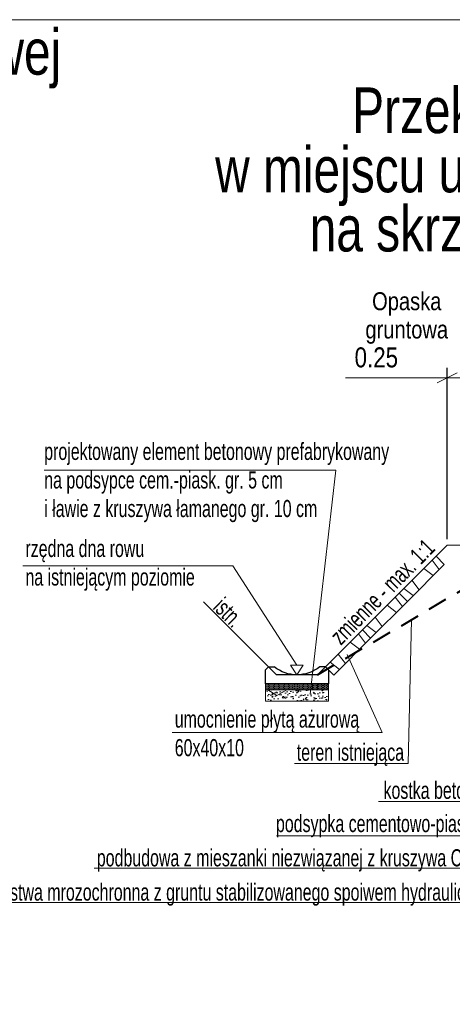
# Model space of a CAD drawing. Header units: metres. Extents: x 1458.7 to 1489, y 574.8 to 588.8.
# Tile 12 of 19: x 1478 to 1481.7, y 580.2 to 588.8. Entities that reach past the tile are written whole.
import ezdxf
from ezdxf.enums import TextEntityAlignment as Align

# ---------------------------------------------------------------- set-up
doc = ezdxf.new("R2010")
doc.units = ezdxf.units.M
doc.header["$MEASUREMENT"] = 0
doc.linetypes.add('DGN Style 2', pattern=[0.28364, 0.170184, -0.113456])
for name, color, linetype, lineweight in [('12_obrys', 7, 'Continuous', 0), ('15_krawęznik', 7, 'Continuous', 0), ('1_tabelka', 7, 'Continuous', 0), ('3_opisy', 7, 'Continuous', 0), ('9_warstwy', 7, 'Continuous', 0), ('cienka (Construction)', 7, 'Continuous', 0), ('konstrukcja jezdni', 7, 'Continuous', 0), ('korytko betonowe', 7, 'Continuous', 0), ('opisy', 7, 'Continuous', 0), ('Warstwa 3', 7, 'Continuous', 0)]:
    doc.layers.add(name, color=color, linetype=linetype, lineweight=lineweight)
doc.styles.add('Style-Arial', font='arial.ttf')
doc.dimstyles.new('Proszowice', dxfattribs={"dimtxt": 0.175, "dimasz": 0.175, "dimexe": 0.0875, "dimexo": 0.0875, "dimgap": 0.0875, "dimtad": 1, "dimzin": 3, "dimdsep": 46, "dimtxsty": 'Style-Arial', "dimblk": '_Oblique_0.5', "dimcen": 0.09, "dimclrd": 7, "dimadec": 4, "dimazin": 3, "dimtfac": 1, "dimtmove": 0, "dimatfit": 1, "dimldrblk": 'TerminatorOpen_0.5', "dimfxl": 1, "dimfrac": 2, "dimtzin": 3, "dimlwd": 0, "dimarcsym": 0})

# ---------------------------------------------------------------- blocks, each defined once
blk = doc.blocks.new('_Oblique_0.5')
at = {"color": 0, "linetype": 'ByBlock', "lineweight": -2}
for p, q in [((0, 0), (-1, 0)), ((0.5, 0.25), (-0.5, -0.25))]:
    blk.add_line(p, q, dxfattribs=at)
blk = doc.blocks.new('*D17')
at = {"layer": 'Defpoints', "color": 0, "linetype": 'Continuous', "lineweight": 0}
for p in [(1481.9527, 585.6646), (1481.7027, 584.164), (1481.9527, 584.1596)]:
    blk.add_point(p, dxfattribs=at)
at = {"layer": 'konstrukcja jezdni', "color": 0, "linetype": 'Continuous', "lineweight": -2}
for p, q in [((1481.7027, 584.2515), (1481.7027, 585.7521)), ((1481.9527, 584.2471), (1481.9527, 585.7521))]:
    blk.add_line(p, q, dxfattribs=at)
at = {"layer": 'konstrukcja jezdni', "color": 7, "linetype": 'Continuous', "lineweight": 0}
for p, q in [((1481.5277, 585.6646), (1480.813, 585.6646)), ((1481.9527, 585.6646), (1481.7027, 585.6646)), ((1482.1277, 585.6646), (1482.3027, 585.6646))]:
    blk.add_line(p, q, dxfattribs=at)
at = {"layer": 'konstrukcja jezdni', "color": 7, "linetype": 'Continuous', "lineweight": 0, "xscale": 0.175, "yscale": 0.175, "zscale": 0.175}
blk.add_blockref('_Oblique_0.5', (1481.7027, 585.6646), dxfattribs=at)
at = {"layer": 'konstrukcja jezdni', "color": 7, "linetype": 'Continuous', "lineweight": 0, "xscale": 0.175, "yscale": 0.175, "zscale": 0.175, "rotation": 180}
blk.add_blockref('_Oblique_0.5', (1481.9527, 585.6646), dxfattribs=at)
at = {"layer": 'konstrukcja jezdni', "color": 0, "linetype": 'Continuous', "lineweight": 0, "insert": (1481.0828, 585.8415), "char_height": 0.175, "attachment_point": 5, "style": 'Style-Arial'}
blk.add_mtext('\\H1x;\\W0.8;0.25', dxfattribs=at)
blk = doc.blocks.new('TerminatorOpen_0.5')
at = {"color": 0, "linetype": 'ByBlock', "lineweight": -2}
for q in [(-1, 0.25), (-1, 0), (-1, -0.25)]:
    blk.add_line((0, 0), q, dxfattribs=at)
blk = doc.blocks.new('*U3')
at = {"layer": 'korytko betonowe', "color": 7, "linetype": 'Continuous', "lineweight": 30}
for p, q in [((-0.275, 0.05), (-0.25, 0.075)), ((0.25, 0.075), (0.275, 0.05))]:
    blk.add_line(p, q, dxfattribs=at)
at = {"layer": 'korytko betonowe', "color": 7, "linetype": 'Continuous', "lineweight": 30, "flags": 128}
for points in [[(0.275, 0.05), (0.275, -0.075), (-0.275, -0.075), (-0.275, 0.05)], [(-0.25, 0.075), (-0.2, 0.075), (-0.2, 0.075)], [(0.25, 0.075), (0.2, 0.075), (0.2, 0.075)]]:
    blk.add_lwpolyline(points, dxfattribs=at)
at = {"layer": 'korytko betonowe', "color": 7, "linetype": 'Continuous', "lineweight": 30, "extrusion": (0, 0, -1)}
blk.add_arc((0, 0.3257), 0.3207, 231.41991, 308.58009, dxfattribs=at)

msp = doc.modelspace()

# ---------------------------------------------------------------- hatches: boundary and pattern name
at = {"layer": '9_warstwy', "linetype": 'Continuous', "lineweight": 0}
h = msp.add_hatch(dxfattribs=at)
h.set_pattern_fill('DOTS', style=0, pattern_type=2)
h.set_pattern_definition([(0, (1438.780422, 579.333558), (0.00396875, 0.0079375), [0, -0.007938])])
h.paths.add_polyline_path([(1480.514, 582.9841), (1480.1128, 582.9841), (1480.1128, 582.9341), (1480.1329, 582.9341), (1480.2992, 582.9341), (1480.5083, 582.9341)])
h = msp.add_hatch(dxfattribs=at)
h.set_pattern_fill('DOTS', style=0, pattern_type=2)
h.set_pattern_definition([(0, (1439.045991, 579.318287), (0.00396875, 0.0079375), [0, -0.007938])])
h.paths.add_polyline_path([(1480.5083, 582.9341), (1480.6628, 582.9341), (1480.6628, 582.9841), (1480.514, 582.9841)])
h = msp.add_hatch(dxfattribs=at)
h.set_pattern_fill('AR-CONC', style=0, pattern_type=2)
h.set_pattern_definition([(50, (1438.89383, 579.243516), (0.09109233, -0.00796954), [0.009525, -0.104775]), (355, (1438.89383, 579.24352), (-0.01762141, 0.09552832), [0.00762, -0.08382]), (100.451, (1438.90142, 579.24285), (0.07347125, 0.08755834), [0.008095, -0.089045]), (46.1842, (1438.89383, 579.26892), (0.13553952, -0.02102116), [0.014288, -0.157163]), (96.6356, (1438.90512, 579.26717), (0.11870156, 0.1237132), [0.012143, -0.133568]), (351.184, (1438.89383, 579.26892), (0.1187024, 0.12371305), [0.01143, -0.12573]), (21, (1438.90653, 579.262566), (0.07580744, -0.05113276), [0.009525, -0.104775]), (326, (1438.90653, 579.26257), (0.03090101, 0.09209398), [0.00762, -0.08382]), (71.4514, (1438.91285, 579.258305), (0.10670825, 0.04096143), [0.008095, -0.089045]), (37.5, (1438.89, 579.244), (0.001544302, 0.04227752), [0, -0.0828, 0, -0.08509, 0, -0.08414]), (7.5, (1438.89, 579.244), (0.03340983, 0.050090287), [0, -0.04851, 0, -0.0809, 0, -0.03207]), (327.5, (1438.87, 579.244), (0.067795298, -0.002864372), [0, -0.03175, 0, -0.09906, 0, -0.13145]), (317.5, (1438.85, 579.244), (0.07406459, 0.012713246), [0, -0.04127, 0, -0.06579, 0, -0.09334])])
h.paths.add_polyline_path([(1480.2118, 582.8823), (1480.1329, 582.9341), (1480.1128, 582.9341), (1480.1128, 582.8341), (1480.6628, 582.8341), (1480.6628, 582.9341), (1480.5083, 582.9341), (1480.2992, 582.9341)])
h = msp.add_hatch(dxfattribs=at)
h.set_pattern_fill('AR-CONC', style=0, pattern_type=2)
h.set_pattern_definition([(50, (1438.67056, 579.269695), (0.09109233, -0.00796954), [0.009525, -0.104775]), (355, (1438.67056, 579.269695), (-0.01762141, 0.09552832), [0.00762, -0.08382]), (100.451, (1438.67815, 579.26903), (0.07347125, 0.08755834), [0.008095, -0.089045]), (46.1842, (1438.67056, 579.2951), (0.13553952, -0.02102116), [0.014288, -0.157163]), (96.6356, (1438.68186, 579.29334), (0.11870156, 0.1237132), [0.012143, -0.133568]), (351.184, (1438.67056, 579.2951), (0.1187024, 0.12371305), [0.01143, -0.12573]), (21, (1438.68326, 579.288745), (0.07580744, -0.05113276), [0.009525, -0.104775]), (326, (1438.68326, 579.288745), (0.03090101, 0.09209398), [0.00762, -0.08382]), (71.4514, (1438.68958, 579.28448), (0.10670825, 0.04096143), [0.008095, -0.089045]), (37.5, (1438.67, 579.27), (0.001544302, 0.04227752), [0, -0.0828, 0, -0.08509, 0, -0.08414]), (7.5, (1438.67, 579.27), (0.03340983, 0.050090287), [0, -0.04851, 0, -0.0809, 0, -0.03207]), (327.5, (1438.64, 579.27), (0.067795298, -0.002864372), [0, -0.03175, 0, -0.09906, 0, -0.13145]), (317.5, (1438.63, 579.27), (0.07406459, 0.012713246), [0, -0.04127, 0, -0.06579, 0, -0.09334])])
h.paths.add_polyline_path([(1480.1329, 582.9341), (1480.2118, 582.8823), (1480.2992, 582.9341)])

# ---------------------------------------------------------------- linework, layer by layer
at = {"layer": '12_obrys', "color": 7, "linetype": 'Continuous', "lineweight": 30}
for p, q in [((1481.7024, 584.1987), (1480.5678, 583.0641)), ((1480.2078, 583.0641), (1479.569, 583.7029)), ((1480.5678, 583.0641), (1480.2078, 583.0641))]:
    msp.add_line(p, q, dxfattribs=at)
at = {"layer": '12_obrys', "color": 251, "linetype": 'DGN Style 2', "lineweight": 40, "flags": 128}
msp.add_lwpolyline([(1480.5678, 583.0641), (1481.3914, 583.5464), (1482.1406, 583.9913), (1482.8603, 584.0345), (1483.4487, 584.0699), (1483.4527, 584.07)], dxfattribs=at)
at = {"layer": '15_krawęznik', "color": 7, "linetype": 'Continuous', "lineweight": 13}
msp.add_line((1481.8724, 584.1987), (1481.7024, 584.1987), dxfattribs=at)
at = {"layer": '3_opisy', "color": 7}
for p, q in [((1478.1748, 584.8551), (1480.7296, 584.8551)), ((1480.5039, 582.8958), (1480.7296, 584.8551)), ((1477.9873, 584.0174), (1479.825, 584.0174)), ((1479.825, 584.0174), (1480.3868, 583.1481)), ((1481.3609, 582.2882), (1481.3914, 583.5464)), ((1481.1325, 582.5597), (1480.8281, 583.2407)), ((1479.2948, 582.5597), (1481.1325, 582.5597))]:
    msp.add_line(p, q, dxfattribs=at)
at = {"layer": '3_opisy', "color": 7, "linetype": 'Continuous', "lineweight": 0}
for p, q in [((1481.3609, 582.2882), (1480.3663, 582.2882)), ((1481.1017, 581.954), (1482.9618, 581.954)), ((1480.2096, 581.654), (1482.9618, 581.654)), ((1478.6116, 581.3705), (1482.9618, 581.3705)), ((1477.6239, 581.0705), (1482.9618, 581.0705))]:
    msp.add_line(p, q, dxfattribs=at)
at = {"layer": '3_opisy', "color": 7, "linetype": 'Continuous', "lineweight": 0, "flags": 128}
msp.add_lwpolyline([(1480.3878, 583.0641), (1480.3318, 583.1481), (1480.4418, 583.1481), (1480.3878, 583.0641)], dxfattribs=at)
at = {"layer": '9_warstwy', "color": 7, "linetype": 'Continuous', "lineweight": 13}
for p, q in [((1481.6054, 584.1016), (1481.2829, 583.7791)), ((1481.6054, 584.1016), (1481.6772, 584.0298)), ((1481.6772, 584.0298), (1481.3547, 583.7073)), ((1481.2829, 583.7791), (1480.9604, 583.4566)), ((1481.2829, 583.7791), (1481.3547, 583.7073)), ((1481.2829, 583.7791), (1481.3547, 583.7073)), ((1481.3547, 583.7073), (1481.0322, 583.3847)), ((1480.9604, 583.4566), (1480.6378, 583.1341)), ((1481.0322, 583.3847), (1480.7097, 583.0622)), ((1480.9604, 583.4566), (1481.0322, 583.3847)), ((1480.9604, 583.4566), (1481.0322, 583.3847)), ((1480.6378, 583.1341), (1480.7097, 583.0622))]:
    msp.add_line(p, q, dxfattribs=at)
at = {"layer": '9_warstwy', "color": 7, "linetype": 'Continuous', "lineweight": 0, "flags": 128}
for points in [[(1480.514, 582.9841), (1480.1128, 582.9841), (1480.1128, 582.9341), (1480.1329, 582.9341), (1480.2992, 582.9341), (1480.5083, 582.9341), (1480.514, 582.9841)], [(1480.5083, 582.9341), (1480.6628, 582.9341), (1480.6628, 582.9841), (1480.514, 582.9841), (1480.5083, 582.9341)], [(1480.2118, 582.8823), (1480.1329, 582.9341), (1480.1128, 582.9341), (1480.1128, 582.8341), (1480.6628, 582.8341), (1480.6628, 582.9341), (1480.5083, 582.9341), (1480.2992, 582.9341), (1480.2118, 582.8823)], [(1480.1329, 582.9341), (1480.2118, 582.8823), (1480.2992, 582.9341), (1480.1329, 582.9341)]]:
    msp.add_lwpolyline(points, close=True, dxfattribs=at)
at = {"layer": 'cienka (Construction)', "color": 7, "linetype": 'Continuous', "lineweight": 13}
for p, q in [((1481.4989, 583.9951), (1481.5809, 583.9334)), ((1481.5715, 584.0678), (1481.633, 583.9855)), ((1481.3225, 583.8187), (1481.4044, 583.757)), ((1481.395, 583.8912), (1481.4564, 583.809)), ((1481.249, 583.7452), (1481.3105, 583.663)), ((1481.1764, 583.6726), (1481.2584, 583.6109)), ((1481.0725, 583.5687), (1481.1339, 583.4865)), ((1481, 583.4962), (1481.0819, 583.4345)), ((1480.9265, 583.4227), (1480.9879, 583.3405)), ((1480.8539, 583.3501), (1480.9358, 583.2884)), ((1480.75, 583.2462), (1480.8114, 583.164)), ((1480.6774, 583.1737), (1480.7594, 583.1119))]:
    msp.add_line(p, q, dxfattribs=at)
at = {"layer": 'korytko betonowe', "color": 7, "linetype": 'Continuous', "lineweight": 0}
for p, q in [((1480.1128, 582.8341), (1480.1128, 582.9341)), ((1480.6628, 582.9341), (1480.6628, 582.8341)), ((1480.6628, 582.8341), (1480.1128, 582.8341))]:
    msp.add_line(p, q, dxfattribs=at)
at = {"layer": 'korytko betonowe', "color": 7, "linetype": 'Continuous', "lineweight": 0, "flags": 128}
msp.add_lwpolyline([(1480.6628, 582.9841), (1480.6628, 582.9341), (1480.1128, 582.9341), (1480.1128, 582.9841)], dxfattribs=at)
at = {"layer": 'Warstwa 3', "color": 7, "linetype": 'Continuous', "lineweight": 0, "flags": 128}
msp.add_lwpolyline([(1458.6755, 588.7985), (1488.9716, 588.7985), (1488.9716, 574.7985), (1458.6755, 574.7985), (1458.6755, 588.7985)], close=True, dxfattribs=at)

# ---------------------------------------------------------------- block references
at = {"layer": 'korytko betonowe', "color": 7, "linetype": 'Continuous', "lineweight": 30}
msp.add_blockref('*U3', (1480.3878, 583.0591), dxfattribs=at)

# ---------------------------------------------------------------- texts
at = {"layer": '1_tabelka', "color": 7, "linetype": 'Continuous', "lineweight": 0, "char_height": 0.4, "width": 8.986213, "attachment_point": 5, "rotation": 360, "style": 'Style-Arial'}
for s, insert, line_spacing_factor in [('\\H1x;\\W0.75;Przekrój w miejscu zjazdu z kostki betonowej', (1474.1435, 588.4568), 0.6), ('\\H1x;\\W0.75;Przekrój przez chodnik\\Pw miejscu uzupełnienia nawierzchni\\Pna skrzyżowaniu DW z DG', (1482.9906, 587.4273), 0.776524)]:
    msp.add_mtext(s, dxfattribs=dict(at, insert=insert, line_spacing_factor=line_spacing_factor))
at = {"layer": '3_opisy', "color": 7, "linetype": 'Continuous', "lineweight": 0, "style": 'Style-Arial', "width": 0.666667}
for s, rotation, p in [('zmienne - max. 1:1', 45.29444, (1480.6655, 583.4214)), ('istn.', 315.36848, (1479.7489, 583.7531))]:
    msp.add_text(s, height=0.15, rotation=rotation, dxfattribs=at).set_placement(p, align=Align.TOP_LEFT)
at = {"layer": '3_opisy', "color": 7, "linetype": 'Continuous', "lineweight": 0, "style": 'Style-Arial'}
for s, insert, char_height, attachment_point, line_spacing_factor in [('\\H1x;\\W0.799979;Opaska\\Pgruntowa', (1481.3491, 586.1869), 0.157502, 5, 0.942853), ('\\H1x;\\W0.666667;teren istniejąca', (1480.3862, 582.2668), 0.15, 7, 0.6)]:
    msp.add_mtext(s, dxfattribs=dict(at, insert=insert, char_height=char_height, attachment_point=attachment_point, line_spacing_factor=line_spacing_factor))
at = {"layer": '3_opisy', "color": 7, "linetype": 'Continuous', "lineweight": 0, "char_height": 0.15, "attachment_point": 3, "style": 'Style-Arial'}
for s, insert in [('\\H1x;\\W0.666667;kostka betonowa\\P', (1482.1937, 582.1284)), ('\\H1x;\\W0.666667;podsypka cementowo-piaskowa\\P', (1482.1837, 581.8376)), ('\\H1x;\\W0.666667;podbudowa z mieszanki niezwiązanej z kruszywa C50/30', (1482.1837, 581.5376)), ('\\H1x;\\W0.666667;warstwa mrozochronna z gruntu stabilizowanego spoiwem hydraulicznym\\P', (1482.1926, 581.2376))]:
    msp.add_mtext(s, dxfattribs=dict(at, insert=insert))
at = {"layer": 'opisy', "color": 7, "linetype": 'Continuous', "lineweight": 0, "char_height": 0.15, "attachment_point": 1, "style": 'Style-Arial'}
for s, insert in [('\\H1x;\\W0.666667;projektowany element betonowy prefabrykowany\\Pna podsypce cem.-piask. gr. 5 cm\\Pi ławie z kruszywa łamanego gr. 10 cm', (1478.1748, 585.0949)), ('\\H1x;\\W0.666667;rzędna dna rowu\\Pna istniejącym poziomie', (1478.0104, 584.2453)), ('\\H1x;\\W0.666667;umocnienie płytą ażurową\\P60x40x10', (1479.3178, 582.7517))]:
    msp.add_mtext(s, dxfattribs=dict(at, insert=insert))

# ---------------------------------------------------------------- dimensions: what is measured, and where the dimension line sits
at = {"layer": 'konstrukcja jezdni', "color": 7, "linetype": 'Continuous', "lineweight": 0}
dim = msp.add_linear_dim(base=(1481.9527, 585.6646), p1=(1481.7027, 584.164), p2=(1481.9527, 584.1596), text='\\H1x;\\W0.8;<>', dimstyle='Proszowice', dxfattribs=at)
dim.commit()
dim.dimension.update_dxf_attribs({"geometry": '*D17', "text_midpoint": (1481.0828, 585.6646), "dimtype": 160})

doc.saveas('drawing.dxf')
